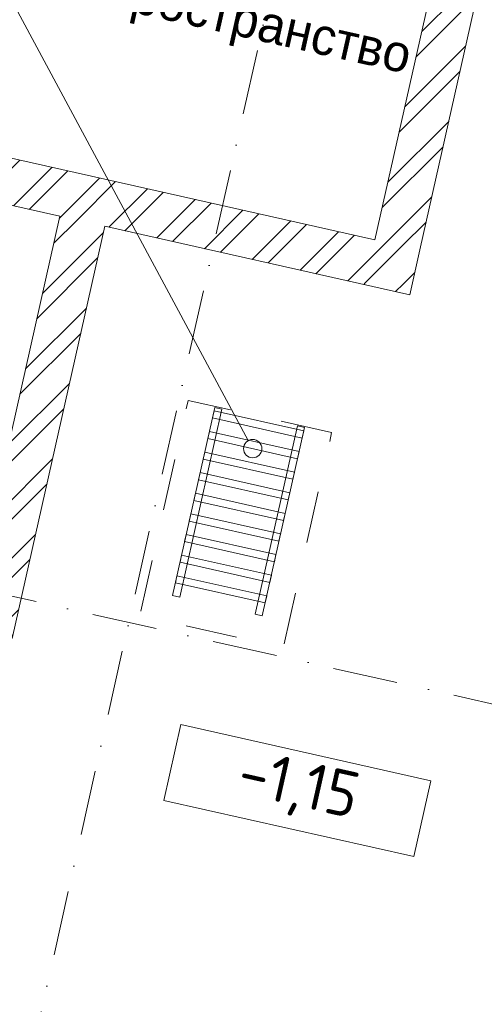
# Model space of a CAD drawing. Header units: millimetres. Extents: x -7218036 to -6936053, y 6003644 to 6210136.
# Tile 62 of 65: x -7195219 to -7192692, y 6144475 to 6149836. Entities that reach past the tile are written whole.
import ezdxf
from ezdxf.enums import TextEntityAlignment as Align

# ---------------------------------------------------------------- set-up
doc = ezdxf.new("R2010")
doc.units = ezdxf.units.MM
doc.header["$MEASUREMENT"] = 0
doc.linetypes.add('Штриховая', pattern=[564.444447, 282.222223, -282.222223])
doc.linetypes.add('Штрихпунктирная', pattern=[670.277762, 352.777767, -176.388884, 0, -141.111112])
for name, color, linetype, lineweight in [('0_Ном._пера__1', 7, 'Continuous', 0), ('0_Ном._пера__120', 7, 'Continuous', 0), ('АР-Отметки высот_новые.АР_Ном._пера__120', 7, 'Continuous', 0), ('АР-Стены_Перегородки_межквартирные_200.АР_Ном._пера__1', 7, 'Continuous', 0), ('АР-Чертеж-Оси_Осевые размеры.АР_Ном._пера__120', 7, 'Continuous', 0), ('ИОС-Шахты и отверстия.АР_Ном._пера__1', 7, 'Continuous', 0)]:
    doc.layers.add(name, color=color, linetype=linetype, lineweight=lineweight)
doc.layers.add('АР-Стены_Перегородки_межквартирные_200.АР', color=7, linetype='Continuous')
doc.layers.add('АР-Чертеж-Оси_Осевые размеры.АР', color=7, linetype='Continuous')
doc.styles.add('РЎР“Р•РќР•Р\xa0РР\xa0_РЎРўРР›Р¬_1', font='GOST_Common.ttf')
doc.styles.add('РЎР“Р•РќР•Р\xa0РР\xa0_РЎРўРР›Р¬_3', font='GOTHIC.TTF')
pattern_1 = [(45, (-6566190.34, 6562677.8), (-159.099026, 159.099026), []), (45, (-6566243.37, 6562730.83), (-159.099026, 159.099026), [])]

# ---------------------------------------------------------------- blocks, each defined once
blk = doc.blocks.new('Стена_420_2', base_point=(-7198535.9, 6149688))
at = {"layer": 'АР-Стены_Перегородки_межквартирные_200.АР', "linetype": 'Continuous', "lineweight": 0, "true_color": 0x000000}
h = blk.add_hatch(dxfattribs=at)
h.set_pattern_fill('Кирпич_01_0002', color=18, style=0, pattern_type=2)
h.set_pattern_definition(pattern_1)
h.paths.add_polyline_path([(-7193286.8, 6148637.2), (-7198508.5, 6149810), (-7198563.3, 6149566.1), (-7193341.5, 6148393.3)])
h = blk.add_hatch(dxfattribs=at)
h.set_pattern_fill('Кирпич_01_0002', color=18, style=0, pattern_type=2)
h.set_pattern_definition(pattern_1)
h.paths.add_polyline_path([(-7193341.5, 6148393.3), (-7193097.6, 6148338.5), (-7193286.8, 6148637.2)])
h = blk.add_hatch(dxfattribs=at)
h.set_pattern_fill('Кирпич_01_0002', color=18, style=0, pattern_type=2)
h.set_pattern_definition(pattern_1)
h.paths.add_polyline_path([(-7193286.8, 6148637.2), (-7193097.6, 6148338.5), (-7193042.8, 6148582.4)])
at = {"layer": 'АР-Стены_Перегородки_межквартирные_200.АР_Ном._пера__1', "color": 7, "linetype": 'Continuous', "lineweight": 5, "flags": 128}
for points in [[(-7198563.3, 6149566.1), (-7195000.2, 6148765.8)], [(-7193286.8, 6148637.2), (-7195726, 6149185.1)], [(-7194756.3, 6148711), (-7193097.6, 6148338.5)], [(-7193097.6, 6148338.5), (-7193042.8, 6148582.4)]]:
    blk.add_lwpolyline(points, dxfattribs=at)
blk = doc.blocks.new('Стена_431_2', base_point=(-7193192.2, 6148487.9))
at = {"layer": 'АР-Стены_Перегородки_межквартирные_200.АР', "linetype": 'Continuous', "lineweight": 0, "true_color": 0x000000}
h = blk.add_hatch(dxfattribs=at)
h.set_pattern_fill('Кирпич_01_0002', color=18, style=0, pattern_type=2)
h.set_pattern_definition(pattern_1)
h.paths.add_polyline_path([(-7193042.8, 6148582.4), (-7192232.1, 6152192.3), (-7192476, 6152247.1), (-7193286.8, 6148637.2)])
at = {"layer": 'АР-Стены_Перегородки_межквартирные_200.АР_Ном._пера__1', "color": 7, "linetype": 'Continuous', "lineweight": 5, "flags": 128}
for points in [[(-7192476, 6152247.1), (-7193286.8, 6148637.2)], [(-7193042.8, 6148582.4), (-7192232.1, 6152192.3)]]:
    blk.add_lwpolyline(points, dxfattribs=at)
blk = doc.blocks.new('Стена_432_2', base_point=(-7195875.3, 6149090.5))
at = {"layer": 'АР-Стены_Перегородки_межквартирные_200.АР', "linetype": 'Continuous', "lineweight": 0, "true_color": 0x000000}
h = blk.add_hatch(dxfattribs=at)
h.set_pattern_fill('Кирпич_01_0002', color=18, style=0, pattern_type=2)
h.set_pattern_definition(pattern_1)
h.paths.add_polyline_path([(-7195726, 6149185.1), (-7194915.2, 6152794.9), (-7195159.2, 6152849.7), (-7195969.9, 6149239.8)])
at = {"layer": 'АР-Стены_Перегородки_межквартирные_200.АР_Ном._пера__1', "color": 7, "linetype": 'Continuous', "lineweight": 5, "flags": 128}
for points in [[(-7195159.2, 6152849.7), (-7195969.9, 6149239.8)], [(-7195726, 6149185.1), (-7194915.2, 6152794.9)]]:
    blk.add_lwpolyline(points, dxfattribs=at)
blk = doc.blocks.new('Стена_433_2', base_point=(-7195409.7, 6146372.2))
at = {"layer": 'АР-Стены_Перегородки_межквартирные_200.АР', "linetype": 'Continuous', "lineweight": 0, "true_color": 0x000000}
h = blk.add_hatch(dxfattribs=at)
h.set_pattern_fill('Кирпич_01_0002', color=18, style=0, pattern_type=2)
h.set_pattern_definition(pattern_1)
h.paths.add_polyline_path([(-7195260.4, 6146466.8), (-7194756.3, 6148711), (-7195000.2, 6148765.8), (-7195504.3, 6146521.5)])
at = {"layer": 'АР-Стены_Перегородки_межквартирные_200.АР_Ном._пера__1', "color": 7, "linetype": 'Continuous', "lineweight": 5, "flags": 128}
for points in [[(-7195000.2, 6148765.8), (-7195504.3, 6146521.5)], [(-7195260.4, 6146466.8), (-7194756.3, 6148711)]]:
    blk.add_lwpolyline(points, dxfattribs=at)
blk = doc.blocks.new('Линия_9_2', base_point=(-7197705.8, 6154489))
at = {"layer": '0_Ном._пера__120', "color": 7, "linetype": 'Continuous', "lineweight": 5}
blk.add_line((-7197705.8, 6154489), (-7193975.6, 6147544.7), dxfattribs=at)
at = {"layer": '0_Ном._пера__120', "color": 7, "linetype": 'Continuous', "lineweight": 0}
blk.add_circle((-7193951.9, 6147500.6), 50, dxfattribs=at)
blk = doc.blocks.new('Стандартный Маркер Сетки[188]_2', base_point=(-7215418.6, 6151224.6))
at = {"layer": 'АР-Чертеж-Оси_Осевые размеры.АР_Ном._пера__120', "color": 7, "linetype": 'Штрихпунктирная', "lineweight": 0}
blk.add_line((-7214442.9, 6151005.4), (-7135501.7, 6133275.6), dxfattribs=at)
at = {"layer": 'АР-Чертеж-Оси_Осевые размеры.АР_Ном._пера__120', "color": 7, "lineweight": 0, "style": 'РЎР“Р•РќР•Р\xa0РР\xa0_РЎРўРР›Р¬_3'}
for tag, p in [('AC_MarkerText_1_0', (-7215836.5, 6151515.2)), ('AC_MarkerText_1_1', (-7133968.2, 6133128))]:
    blk.add_attdef(tag, text='', height=350, rotation=347.3417, dxfattribs=at).set_placement(p, align=Align.TOP_CENTER)
blk = doc.blocks.new('Стандартный Маркер Сетки[260]_2', base_point=(-7215418.6, 6151224.6))
at = {"layer": 'АР-Чертеж-Оси_Осевые размеры.АР_Ном._пера__120', "color": 7, "linetype": 'Штрихпунктирная', "lineweight": 0}
blk.add_line((-7214442.9, 6151005.4), (-7135501.7, 6133275.6), dxfattribs=at)
at = {"layer": 'АР-Чертеж-Оси_Осевые размеры.АР_Ном._пера__120', "color": 7, "lineweight": 0, "style": 'РЎР“Р•РќР•Р\xa0РР\xa0_РЎРўРР›Р¬_3'}
for tag, p in [('AC_MarkerText_1_0', (-7215836.5, 6151515.2)), ('AC_MarkerText_1_1', (-7133968.2, 6133128))]:
    blk.add_attdef(tag, text='', height=350, rotation=347.3417, dxfattribs=at).set_placement(p, align=Align.TOP_CENTER)
blk = doc.blocks.new('Стандартный Маркер Сетки[274]_2', base_point=(-7215418.6, 6151224.6))
at = {"layer": 'АР-Чертеж-Оси_Осевые размеры.АР_Ном._пера__120', "color": 7, "linetype": 'Штрихпунктирная', "lineweight": 0}
blk.add_line((-7214442.9, 6151005.4), (-7135501.7, 6133275.6), dxfattribs=at)
at = {"layer": 'АР-Чертеж-Оси_Осевые размеры.АР_Ном._пера__120', "color": 7, "lineweight": 0, "style": 'РЎР“Р•РќР•Р\xa0РР\xa0_РЎРўРР›Р¬_3'}
for tag, p in [('AC_MarkerText_1_0', (-7215836.5, 6151515.2)), ('AC_MarkerText_1_1', (-7133968.2, 6133128))]:
    blk.add_attdef(tag, text='', height=350, rotation=347.3417, dxfattribs=at).set_placement(p, align=Align.TOP_CENTER)
blk = doc.blocks.new('Стандартный Маркер Сетки[286]_2', base_point=(-7215418.6, 6151224.6))
at = {"layer": 'АР-Чертеж-Оси_Осевые размеры.АР_Ном._пера__120', "color": 7, "linetype": 'Штрихпунктирная', "lineweight": 0}
blk.add_line((-7214442.9, 6151005.4), (-7135501.7, 6133275.6), dxfattribs=at)
at = {"layer": 'АР-Чертеж-Оси_Осевые размеры.АР_Ном._пера__120', "color": 7, "lineweight": 0, "style": 'РЎР“Р•РќР•Р\xa0РР\xa0_РЎРўРР›Р¬_3'}
for tag, p in [('AC_MarkerText_1_0', (-7215836.5, 6151515.2)), ('AC_MarkerText_1_1', (-7133968.2, 6133128))]:
    blk.add_attdef(tag, text='', height=350, rotation=347.3417, dxfattribs=at).set_placement(p, align=Align.TOP_CENTER)
blk = doc.blocks.new('Стандартный Маркер Сетки[291]_2', base_point=(-7182542.5, 6200354.4))
at = {"layer": 'АР-Чертеж-Оси_Осевые размеры.АР_Ном._пера__120', "color": 7, "linetype": 'Штрихпунктирная', "lineweight": 0}
blk.add_line((-7182761.7, 6199378.7), (-7197533.7, 6133606.7), dxfattribs=at)
at = {"layer": 'АР-Чертеж-Оси_Осевые размеры.АР_Ном._пера__120', "color": 7, "lineweight": 0, "style": 'РЎР“Р•РќР•Р\xa0РР\xa0_РЎРўРР›Р¬_3'}
blk.add_attdef('AC_MarkerText_1', text='', height=350, rotation=347.3417, dxfattribs=at).set_placement((-7197792.5, 6132324.2), align=Align.TOP_CENTER)

msp = doc.modelspace()

# ---------------------------------------------------------------- linework, layer by layer
at = {"layer": 'АР-Отметки высот_новые.АР_Ном._пера__120', "color": 7, "linetype": 'Continuous', "lineweight": 0, "flags": 128}
msp.add_lwpolyline([(-7194342.1, 6145997.9), (-7192982.8, 6145692.6), (-7193075.7, 6145279.4), (-7194434.9, 6145584.7)], close=True, dxfattribs=at)
at = {"layer": 'ИОС-Шахты и отверстия.АР_Ном._пера__1', "color": 7, "linetype": 'Штриховая', "lineweight": 0, "flags": 128}
msp.add_lwpolyline([(-7193522.4, 6147587.9), (-7194303, 6147763.2), (-7194566, 6146592.4), (-7193785.4, 6146417.1)], close=True, dxfattribs=at)
at = {"layer": 'ИОС-Шахты и отверстия.АР_Ном._пера__1', "color": 7, "linetype": 'Continuous', "lineweight": 15}
for points in [[(-7194118.8, 6147715.9), (-7194157.8, 6147724.7), (-7194387.9, 6146700.2), (-7194348.9, 6146691.4)], [(-7194170.6, 6147667.6), (-7193682.8, 6147558), (-7193674, 6147597.1), (-7194161.9, 6147706.6)], [(-7193670, 6147615.1), (-7193709, 6147623.9), (-7193939.1, 6146599.4), (-7193900.1, 6146590.6)], [(-7194195.8, 6147555.4), (-7193708, 6147445.8), (-7193699.2, 6147484.9), (-7194187.1, 6147594.4)], [(-7194221, 6147443.2), (-7193733.2, 6147333.6), (-7193724.4, 6147372.7), (-7194212.3, 6147482.2)], [(-7194246.2, 6147331), (-7193758.4, 6147221.4), (-7193749.6, 6147260.4), (-7194237.5, 6147370)], [(-7194271.4, 6147218.8), (-7193783.6, 6147109.2), (-7193774.8, 6147148.2), (-7194262.7, 6147257.8)], [(-7194296.6, 6147106.6), (-7193808.8, 6146997), (-7193800, 6147036), (-7194287.9, 6147145.6)], [(-7194321.8, 6146994.4), (-7193834, 6146884.8), (-7193825.2, 6146923.8), (-7194313.1, 6147033.4)], [(-7194347, 6146882.2), (-7193859.2, 6146772.6), (-7193850.4, 6146811.6), (-7194338.3, 6146921.2)], [(-7194372.2, 6146770), (-7193884.4, 6146660.4), (-7193875.6, 6146699.4), (-7194363.5, 6146809)]]:
    msp.add_lwpolyline(points, close=True, dxfattribs=at)

# ---------------------------------------------------------------- block references
at = {"color": 7, "linetype": 'Continuous', "lineweight": 5}
msp.add_blockref('Линия_9_2', (-7197705.8, 6154489), dxfattribs=at)
at = {"layer": 'АР-Стены_Перегородки_межквартирные_200.АР', "color": 7, "lineweight": 0}
for name, p in [('Стена_432_2', (-7195875.3, 6149090.5)), ('Стена_431_2', (-7193192.2, 6148487.9)), ('Стена_420_2', (-7198535.9, 6149688)), ('Стена_433_2', (-7195409.7, 6146372.2))]:
    msp.add_blockref(name, p, dxfattribs=at)
at = {"layer": 'АР-Чертеж-Оси_Осевые размеры.АР', "color": 8, "linetype": 'Continuous', "lineweight": 15}
for name, p in [('Стандартный Маркер Сетки[291]_2', (-7182542.5, 6200354.4)), ('Стандартный Маркер Сетки[188]_2', (-7215418.6, 6151224.6)), ('Стандартный Маркер Сетки[260]_2', (-7215418.6, 6151224.6)), ('Стандартный Маркер Сетки[274]_2', (-7215418.6, 6151224.6)), ('Стандартный Маркер Сетки[286]_2', (-7215418.6, 6151224.6))]:
    msp.add_blockref(name, p, dxfattribs=at)

# ---------------------------------------------------------------- texts
at = {"layer": '0_Ном._пера__1', "color": 7, "linetype": 'Continuous', "lineweight": 0, "insert": (-7194215.3, 6149860.1), "char_height": 200, "width": 2347.899, "attachment_point": 5, "rotation": 347.3417, "line_spacing_factor": 0.979029, "style": 'РЎР“Р•РќР•Р\xa0РР\xa0_РЎРўРР›Р¬_3'}
msp.add_mtext('\\A1;{\\pqc;\\fCentury Gothic|b0|i0|c204|p0;\\W1.000000;Тех. пространство}', dxfattribs=at)
at = {"layer": 'АР-Отметки высот_новые.АР_Ном._пера__120', "color": 7, "linetype": 'Continuous', "lineweight": 0, "insert": (-7193706.1, 6145651.1), "char_height": 250, "attachment_point": 5, "rotation": 347.3417, "style": 'РЎР“Р•РќР•Р\xa0РР\xa0_РЎРўРР›Р¬_1'}
msp.add_mtext('\\A1;{\\pqc;\\fGOST Common|b0|i0|c204|p0;\\W1.000000;-\\fGOST Common|b0|i0|c204|p0;\\W1.000000;1\\fGOST Common|b0|i0|c204|p0;\\W1.000000;,\\fGOST Common|b0|i0|c204|p0;\\W1.000000;15}', dxfattribs=at)

doc.saveas('drawing.dxf')
